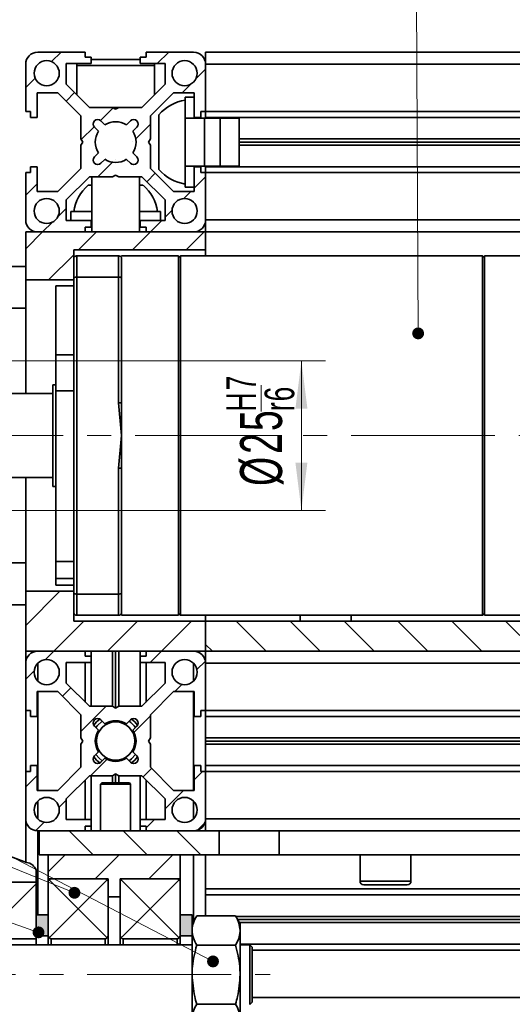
# Model space of a CAD drawing. Header units: millimetres. Extents: x -594 to 594, y -420 to 420.
# Tile 57 of 64: x 170 to 211, y 238 to 320. Entities that reach past the tile are written whole.
import ezdxf

# ---------------------------------------------------------------- set-up
doc = ezdxf.new("R2010")
doc.units = ezdxf.units.MM
doc.linetypes.add('点画线', pattern=[18, 12, -2, 2, -2])
doc.layers.get('0').update_dxf_attribs({"lineweight": 35})
for name, color, linetype, lineweight in [('中心线层', 1, '点画线', 18), ('几何体', 7, 'Continuous', 35), ('尺寸线层', 3, 'Continuous', 18), ('粗实线层', 7, 'Continuous', 35), ('细实线层', 7, 'Continuous', 18)]:
    doc.layers.add(name, color=color, linetype=linetype, lineweight=lineweight)
doc.styles.add('标准', font='txt', dxfattribs={"width": 0.667})
doc.dimstyles.new('GB_尺寸', dxfattribs={"dimtxt": 3.5, "dimasz": 4, "dimexe": 2, "dimexo": 0, "dimtad": 1, "dimdsep": 46, "dimtxsty": '标准', "dimblk": '_CAXARROW', "dimcen": 0, "dimdle": 6, "dimazin": 2, "dimtfac": 0.707107, "dimtdec": 3, "dimtmove": 2, "dimatfit": 3, "dimfxl": 0, "dimfrac": 2, "dimtolj": 1, "dimtzin": 0, "dimarcsym": 0})
pattern_1 = [(135, (0, 0), (-2.245064, -2.245064), [])]

# ---------------------------------------------------------------- blocks, each defined once
blk = doc.blocks.new('*X9')
at = {"layer": '尺寸线层', "color": 0}
blk.add_line((190.277, 287.292), (190.277, 289.483), dxfattribs=at)
at = {"layer": '尺寸线层', "color": 0, "char_height": 3.5, "attachment_point": 1, "rotation": 90, "line_spacing_factor": 1.15057, "style": '标准'}
for s, insert, width in [('\\T1.1;{\\H0.707107x;H7}', (187.39, 287.292), 8.76588), ('\\T1.1;{\\H0.707107x;r6}', (190.57, 287.328), 8.76588), ('\\T1.1;%%C25', (188.527, 281.078), 33.62011)]:
    blk.add_mtext(s, dxfattribs=dict(at, insert=insert, width=width))
blk = doc.blocks.new('*X8')
at = {"layer": '尺寸线层', "linetype": 'Continuous'}
for points in [[(193.643, 291.531), (194.143, 287.531), (193.143, 287.531)], [(193.643, 279.031), (194.143, 283.031), (193.143, 283.031)]]:
    blk.add_hatch(color=0, dxfattribs=at).paths.add_polyline_path(points, flags=0)
at = {"layer": '尺寸线层', "color": 0, "linetype": 'Continuous'}
for p, q in [((156.904, 291.531), (195.643, 291.531)), ((193.643, 291.531), (193.643, 279.031)), ((156.904, 279.031), (195.643, 279.031))]:
    blk.add_line(p, q, dxfattribs=at)
at = {"layer": '尺寸线层', "color": 0}
blk.add_blockref('*X9', (0, 0), dxfattribs=at)
blk = doc.blocks.new('_CAXARROW')
blk.add_hatch(color=0).paths.add_polyline_path([(0, 0), (-1, 0.125), (-1, -0.125)], flags=0)
blk = doc.blocks.new('*X62')
at = {"layer": '细实线层', "lineweight": 18}
h = blk.add_hatch(color=0, dxfattribs=at)
edge = h.paths.add_edge_path(flags=0)
edge.add_arc((0, 0), 0.5, 0, 360)
at = {"layer": '细实线层', "color": 0}
for p, q in [((0, 0), (25.747, 70.267)), ((25.747, 70.267), (35.747, 70.267))]:
    blk.add_line(p, q, dxfattribs=at)
at = {"layer": '细实线层', "color": 0, "lineweight": 18, "insert": (30.747, 71.767), "char_height": 5, "width": 17, "attachment_point": 8, "line_spacing_factor": 1.15057, "style": '标准'}
blk.add_mtext('\\T1.1;34', dxfattribs=at)
blk = doc.blocks.new('*X66')
at = {"layer": '细实线层', "lineweight": 18}
h = blk.add_hatch(color=0, dxfattribs=at)
edge = h.paths.add_edge_path(flags=0)
edge.add_arc((0, 0), 0.5, 0, 360)
at = {"layer": '细实线层', "color": 0}
blk.add_line((0, 0), (-0.414, 84.095), dxfattribs=at)
blk = doc.blocks.new('*X84')
at = {"layer": '细实线层', "lineweight": 18}
h = blk.add_hatch(color=0, dxfattribs=at)
edge = h.paths.add_edge_path(flags=0)
edge.add_arc((0, 0), 0.5, 0, 360)
at = {"layer": '细实线层', "color": 0}
for p, q in [((-82.941, 29.246), (-92.941, 29.246)), ((0, 0), (-82.941, 29.246))]:
    blk.add_line(p, q, dxfattribs=at)
at = {"layer": '细实线层', "color": 0, "lineweight": 18, "insert": (-87.941, 30.746), "char_height": 5, "width": 17, "attachment_point": 8, "line_spacing_factor": 1.15057, "style": '标准'}
blk.add_mtext('\\T1.1;54', dxfattribs=at)
blk = doc.blocks.new('*X85')
at = {"layer": '细实线层', "lineweight": 18}
h = blk.add_hatch(color=0, dxfattribs=at)
edge = h.paths.add_edge_path(flags=0)
edge.add_arc((0, 0), 0.5, 0, 360)
at = {"layer": '细实线层', "color": 0}
for p, q in [((-87.407, 35.309), (-97.407, 35.309)), ((0, 0), (-87.407, 35.309))]:
    blk.add_line(p, q, dxfattribs=at)
at = {"layer": '细实线层', "color": 0, "lineweight": 18, "insert": (-92.407, 36.809), "char_height": 5, "width": 17, "attachment_point": 8, "line_spacing_factor": 1.15057, "style": '标准'}
blk.add_mtext('\\T1.1;55', dxfattribs=at)
blk = doc.blocks.new('*X86')
at = {"layer": '细实线层', "lineweight": 18}
h = blk.add_hatch(color=0, dxfattribs=at)
edge = h.paths.add_edge_path(flags=0)
edge.add_arc((0, 0), 0.5, 0, 360)
at = {"layer": '细实线层', "color": 0}
for p, q in [((-98.961, 51.449), (-108.961, 51.449)), ((0, 0), (-98.961, 51.449))]:
    blk.add_line(p, q, dxfattribs=at)
at = {"layer": '细实线层', "color": 0, "lineweight": 18, "insert": (-103.961, 52.949), "char_height": 5, "width": 17, "attachment_point": 8, "line_spacing_factor": 1.15057, "style": '标准'}
blk.add_mtext('\\T1.1;56', dxfattribs=at)

msp = doc.modelspace()

# ---------------------------------------------------------------- hatches: boundary and pattern name
at = {"linetype": 'Continuous', "lineweight": 18}
h = msp.add_hatch(dxfattribs=at)
h.set_pattern_fill('ANSI31', color=256, style=0, pattern_type=0)
edge = h.paths.add_edge_path(flags=0)
edge.add_line((184.704, 313.906), (184.704, 311.831))
edge.add_line((184.704, 311.831), (185.254, 311.831))
edge.add_line((185.254, 311.831), (185.254, 312.331))
edge.add_line((185.254, 312.331), (185.654, 312.331))
edge.add_line((185.654, 312.331), (185.654, 316.281))
edge.add_arc((184.654, 316.281), 1, 360, 450)
edge.add_line((184.654, 317.281), (180.704, 317.281))
edge.add_line((180.704, 317.281), (180.704, 316.881))
edge.add_line((180.704, 316.881), (180.204, 316.881))
edge.add_line((180.204, 316.881), (180.204, 316.331))
edge.add_line((180.204, 316.331), (182.279, 316.331))
edge.add_line((182.279, 316.331), (182.279, 314.613))
edge.add_line((182.279, 314.613), (180.347, 312.681))
edge.add_line((180.347, 312.681), (178.414, 312.681))
edge.add_line((178.414, 312.681), (178.154, 312.531))
edge.add_line((178.154, 312.531), (177.894, 312.681))
edge.add_line((177.894, 312.681), (175.961, 312.681))
edge.add_line((175.961, 312.681), (174.029, 314.613))
edge.add_line((174.029, 314.613), (174.029, 316.331))
edge.add_line((174.029, 316.331), (176.104, 316.331))
edge.add_line((176.104, 316.331), (176.104, 316.881))
edge.add_line((176.104, 316.881), (175.604, 316.881))
edge.add_line((175.604, 316.881), (175.604, 317.281))
edge.add_line((175.604, 317.281), (171.654, 317.281))
edge.add_arc((171.654, 316.281), 1, 90, 180)
edge.add_line((170.654, 316.281), (170.654, 312.331))
edge.add_line((170.654, 312.331), (171.054, 312.331))
edge.add_line((171.054, 312.331), (171.054, 311.831))
edge.add_line((171.054, 311.831), (171.604, 311.831))
edge.add_line((171.604, 311.831), (171.604, 313.906))
edge.add_line((171.604, 313.906), (173.322, 313.906))
edge.add_line((173.322, 313.906), (175.254, 311.974))
edge.add_line((175.254, 311.974), (175.254, 310.041))
edge.add_line((175.254, 310.041), (175.404, 309.781))
edge.add_line((175.404, 309.781), (175.254, 309.521))
edge.add_line((175.254, 309.521), (175.254, 307.588))
edge.add_line((175.254, 307.588), (173.322, 305.656))
edge.add_line((173.322, 305.656), (171.604, 305.656))
edge.add_line((171.604, 305.656), (171.604, 307.731))
edge.add_line((171.604, 307.731), (171.054, 307.731))
edge.add_line((171.054, 307.731), (171.054, 307.231))
edge.add_line((171.054, 307.231), (170.654, 307.231))
edge.add_line((170.654, 307.231), (170.654, 303.281))
edge.add_arc((171.654, 303.281), 1, 180, 270)
edge.add_line((171.654, 302.281), (175.604, 302.281))
edge.add_line((175.604, 302.281), (175.604, 302.681))
edge.add_line((175.604, 302.681), (176.104, 302.681))
edge.add_line((176.104, 302.681), (176.104, 303.231))
edge.add_line((176.104, 303.231), (174.029, 303.231))
edge.add_line((174.029, 303.231), (174.029, 304.949))
edge.add_line((174.029, 304.949), (175.961, 306.881))
edge.add_line((175.961, 306.881), (177.894, 306.881))
edge.add_line((177.894, 306.881), (178.154, 307.031))
edge.add_line((178.154, 307.031), (178.414, 306.881))
edge.add_line((178.414, 306.881), (180.347, 306.881))
edge.add_line((180.347, 306.881), (182.279, 304.949))
edge.add_line((182.279, 304.949), (182.279, 303.231))
edge.add_line((182.279, 303.231), (180.204, 303.231))
edge.add_line((180.204, 303.231), (180.204, 302.681))
edge.add_line((180.204, 302.681), (180.704, 302.681))
edge.add_line((180.704, 302.681), (180.704, 302.281))
edge.add_line((180.704, 302.281), (184.654, 302.281))
edge.add_arc((184.654, 303.281), 1, 270, 360)
edge.add_line((185.654, 303.281), (185.654, 307.231))
edge.add_line((185.654, 307.231), (185.254, 307.231))
edge.add_line((185.254, 307.231), (185.254, 307.731))
edge.add_line((185.254, 307.731), (184.704, 307.731))
edge.add_line((184.704, 307.731), (184.704, 305.656))
edge.add_line((184.704, 305.656), (182.986, 305.656))
edge.add_line((182.986, 305.656), (181.054, 307.588))
edge.add_line((181.054, 307.588), (181.054, 309.521))
edge.add_line((181.054, 309.521), (180.904, 309.781))
edge.add_line((180.904, 309.781), (181.054, 310.041))
edge.add_line((181.054, 310.041), (181.054, 311.974))
edge.add_line((181.054, 311.974), (182.986, 313.906))
edge.add_line((182.986, 313.906), (184.704, 313.906))
edge = h.paths.add_edge_path(flags=0)
edge.add_arc((183.904, 304.031), 1.05, 0, 360)
edge = h.paths.add_edge_path(flags=0)
edge.add_arc((183.904, 315.531), 1.05, 0, 360)
edge = h.paths.add_edge_path(flags=0)
edge.add_line((179.592, 308.874), (179.922, 308.544))
edge.add_arc((179.657, 308.278), 0.375, -135, 45, ccw=False)
edge.add_line((179.392, 308.013), (179.062, 308.343))
edge.add_arc((178.154, 309.781), 1.7, 237.74359, 302.25641, ccw=False)
edge.add_line((177.247, 308.343), (176.917, 308.013))
edge.add_arc((176.652, 308.278), 0.375, 135, 315, ccw=False)
edge.add_line((176.387, 308.544), (176.717, 308.874))
edge.add_arc((178.154, 309.781), 1.7, 147.74359, 212.25641, ccw=False)
edge.add_line((176.717, 310.688), (176.387, 311.018))
edge.add_arc((176.652, 311.284), 0.375, 45, 225, ccw=False)
edge.add_line((176.917, 311.549), (177.247, 311.219))
edge.add_arc((178.154, 309.781), 1.7, 57.74359, 122.25641, ccw=False)
edge.add_line((179.062, 311.219), (179.392, 311.549))
edge.add_arc((179.657, 311.284), 0.375, -45, 135, ccw=False)
edge.add_line((179.922, 311.018), (179.592, 310.688))
edge.add_arc((178.154, 309.781), 1.7, -32.25641, 32.25641, ccw=False)
edge = h.paths.add_edge_path(flags=0)
edge.add_arc((172.404, 315.531), 1.05, 0, 360)
edge = h.paths.add_edge_path(flags=0)
edge.add_arc((172.404, 304.031), 1.05, 0, 360)
h = msp.add_hatch(dxfattribs=at)
h.set_pattern_fill('ANSI31', color=256, style=0, pattern_type=0)
h.paths.add_polyline_path([(185.654, 300.781), (185.654, 302.281), (170.654, 302.281), (170.654, 298.281), (174.654, 298.281), (174.654, 300.781)], flags=0)
h = msp.add_hatch(dxfattribs=at)
h.set_pattern_fill('ANSI31', color=256, style=0, pattern_type=0)
h.paths.add_polyline_path([(170.654, 267.281), (185.654, 267.281), (185.654, 269.781), (174.654, 269.781), (174.654, 272.281), (170.654, 272.281)], flags=0)
h = msp.add_hatch(dxfattribs=at)
h.set_pattern_fill('ANSI31', color=256, style=0, pattern_type=0)
h.set_pattern_definition(pattern_1)
edge = h.paths.add_edge_path(flags=0)
edge.add_line((224.144, 269.781), (185.654, 269.781))
edge.add_line((185.654, 269.781), (185.654, 267.281))
edge.add_line((185.654, 267.281), (223.888, 267.281))
edge.add_spline(control_points=[(223.888, 267.281), (223.985, 268.11), (224.07, 268.943), (224.144, 269.781)], knot_values=[0, 0, 0, 0, 2.513171, 2.513171, 2.513171, 2.513171], weights=[1, 1, 1, 1], degree=3, periodic=0)
h = msp.add_hatch(dxfattribs=at)
h.set_pattern_fill('ANSI31', color=256, style=0, pattern_type=0)
edge = h.paths.add_edge_path(flags=0)
edge.add_line((185.654, 262.331), (185.654, 266.281))
edge.add_arc((184.654, 266.281), 1, 360, 450)
edge.add_line((184.654, 267.281), (180.704, 267.281))
edge.add_line((180.704, 267.281), (180.704, 266.881))
edge.add_line((180.704, 266.881), (180.204, 266.881))
edge.add_line((180.204, 266.881), (180.204, 266.331))
edge.add_line((180.204, 266.331), (182.279, 266.331))
edge.add_line((182.279, 266.331), (182.279, 264.613))
edge.add_line((182.279, 264.613), (180.347, 262.681))
edge.add_line((180.347, 262.681), (178.414, 262.681))
edge.add_line((178.414, 262.681), (178.154, 262.531))
edge.add_line((178.154, 262.531), (177.894, 262.681))
edge.add_line((177.894, 262.681), (175.961, 262.681))
edge.add_line((175.961, 262.681), (174.029, 264.613))
edge.add_line((174.029, 264.613), (174.029, 266.331))
edge.add_line((174.029, 266.331), (176.104, 266.331))
edge.add_line((176.104, 266.331), (176.104, 266.881))
edge.add_line((176.104, 266.881), (175.604, 266.881))
edge.add_line((175.604, 266.881), (175.604, 267.281))
edge.add_line((175.604, 267.281), (171.654, 267.281))
edge.add_arc((171.654, 266.281), 1, 90, 180)
edge.add_line((170.654, 266.281), (170.654, 262.331))
edge.add_line((170.654, 262.331), (171.054, 262.331))
edge.add_line((171.054, 262.331), (171.054, 261.831))
edge.add_line((171.054, 261.831), (171.604, 261.831))
edge.add_line((171.604, 261.831), (171.604, 263.906))
edge.add_line((171.604, 263.906), (173.322, 263.906))
edge.add_line((173.322, 263.906), (175.254, 261.974))
edge.add_line((175.254, 261.974), (175.254, 260.041))
edge.add_line((175.254, 260.041), (175.404, 259.781))
edge.add_line((175.404, 259.781), (175.254, 259.521))
edge.add_line((175.254, 259.521), (175.254, 257.588))
edge.add_line((175.254, 257.588), (173.322, 255.656))
edge.add_line((173.322, 255.656), (171.604, 255.656))
edge.add_line((171.604, 255.656), (171.604, 257.731))
edge.add_line((171.604, 257.731), (171.054, 257.731))
edge.add_line((171.054, 257.731), (171.054, 257.231))
edge.add_line((171.054, 257.231), (170.654, 257.231))
edge.add_line((170.654, 257.231), (170.654, 253.281))
edge.add_arc((171.654, 253.281), 1, 180, 270)
edge.add_line((171.654, 252.281), (175.604, 252.281))
edge.add_line((175.604, 252.281), (175.604, 252.681))
edge.add_line((175.604, 252.681), (176.104, 252.681))
edge.add_line((176.104, 252.681), (176.104, 253.231))
edge.add_line((176.104, 253.231), (174.029, 253.231))
edge.add_line((174.029, 253.231), (174.029, 254.949))
edge.add_line((174.029, 254.949), (175.961, 256.881))
edge.add_line((175.961, 256.881), (177.894, 256.881))
edge.add_line((177.894, 256.881), (178.154, 257.031))
edge.add_line((178.154, 257.031), (178.414, 256.881))
edge.add_line((178.414, 256.881), (180.347, 256.881))
edge.add_line((180.347, 256.881), (182.279, 254.949))
edge.add_line((182.279, 254.949), (182.279, 253.231))
edge.add_line((182.279, 253.231), (180.204, 253.231))
edge.add_line((180.204, 253.231), (180.204, 252.681))
edge.add_line((180.204, 252.681), (180.704, 252.681))
edge.add_line((180.704, 252.681), (180.704, 252.281))
edge.add_line((180.704, 252.281), (184.654, 252.281))
edge.add_arc((184.654, 253.281), 1, 270, 360)
edge.add_line((185.654, 253.281), (185.654, 257.231))
edge.add_line((185.654, 257.231), (185.254, 257.231))
edge.add_line((185.254, 257.231), (185.254, 257.731))
edge.add_line((185.254, 257.731), (184.704, 257.731))
edge.add_line((184.704, 257.731), (184.704, 255.656))
edge.add_line((184.704, 255.656), (182.986, 255.656))
edge.add_line((182.986, 255.656), (181.054, 257.588))
edge.add_line((181.054, 257.588), (181.054, 259.521))
edge.add_line((181.054, 259.521), (180.904, 259.781))
edge.add_line((180.904, 259.781), (181.054, 260.041))
edge.add_line((181.054, 260.041), (181.054, 261.974))
edge.add_line((181.054, 261.974), (182.986, 263.906))
edge.add_line((182.986, 263.906), (184.704, 263.906))
edge.add_line((184.704, 263.906), (184.704, 261.831))
edge.add_line((184.704, 261.831), (185.254, 261.831))
edge.add_line((185.254, 261.831), (185.254, 262.331))
edge.add_line((185.254, 262.331), (185.654, 262.331))
edge = h.paths.add_edge_path(flags=0)
edge.add_arc((183.904, 254.031), 1.05, 0, 360)
edge = h.paths.add_edge_path(flags=0)
edge.add_arc((183.904, 265.531), 1.05, 0, 360)
edge = h.paths.add_edge_path(flags=0)
edge.add_arc((172.404, 265.531), 1.05, 0, 360)
edge = h.paths.add_edge_path(flags=0)
edge.add_arc((172.404, 254.031), 1.05, 0, 360)
edge = h.paths.add_edge_path(flags=0)
edge.add_line((179.922, 261.018), (179.592, 260.688))
edge.add_arc((178.154, 259.781), 1.7, -32.25641, 32.25641, ccw=False)
edge.add_line((179.592, 258.874), (179.922, 258.544))
edge.add_arc((179.657, 258.278), 0.375, -135, 45, ccw=False)
edge.add_line((179.392, 258.013), (179.062, 258.343))
edge.add_arc((178.154, 259.781), 1.7, 237.74359, 302.25641, ccw=False)
edge.add_line((177.247, 258.343), (176.917, 258.013))
edge.add_arc((176.652, 258.278), 0.375, 135, 315, ccw=False)
edge.add_line((176.387, 258.544), (176.717, 258.874))
edge.add_arc((178.154, 259.781), 1.7, 147.74359, 212.25641, ccw=False)
edge.add_line((176.717, 260.688), (176.387, 261.018))
edge.add_arc((176.652, 261.284), 0.375, 45, 225, ccw=False)
edge.add_line((176.917, 261.549), (177.247, 261.219))
edge.add_arc((178.154, 259.781), 1.7, 57.74359, 122.25641, ccw=False)
edge.add_line((179.062, 261.219), (179.392, 261.549))
edge.add_arc((179.657, 261.284), 0.375, -45, 135, ccw=False)
h = msp.add_hatch(dxfattribs=at)
h.set_pattern_fill('ANSI31', color=256, style=0, pattern_type=0)
h.set_pattern_definition(pattern_1)
h.paths.add_polyline_path([(171.779, 250.281), (186.779, 250.281), (186.779, 252.281), (171.779, 252.281)], flags=0)
h = msp.add_hatch(dxfattribs=at)
h.set_pattern_fill('ANSI31', color=256, style=0, pattern_type=0)
h.paths.add_polyline_path([(172.529, 250.281), (172.529, 248.281), (177.529, 248.281), (177.529, 246.781), (178.529, 246.781), (178.529, 248.281), (183.529, 248.281), (183.529, 250.281)], flags=0)
h = msp.add_hatch(dxfattribs=at)
h.set_pattern_fill('ANSI31', color=256, style=0, pattern_type=0)
h.paths.add_polyline_path([(171.529, 243.281), (171.529, 248.005), (164.529, 248.005), (164.529, 243.281)], flags=0)
at = {"layer": '几何体', "lineweight": 35}
h = msp.add_hatch(color=256, dxfattribs=at)
h.paths.add_polyline_path([(171.529, 243.531), (171.529, 245.281), (171.654, 245.281), (172.529, 245.281), (172.529, 245.231), (172.529, 243.531)], flags=0)
h.paths.add_polyline_path([(171.529, 235.281), (171.529, 237.031), (172.529, 237.031), (172.529, 235.331), (172.529, 235.281), (171.654, 235.281)], flags=0)
h.paths.add_polyline_path([(183.529, 235.331), (183.529, 237.031), (184.529, 237.031), (184.529, 236.6), (184.529, 236.031), (184.529, 235.281), (183.529, 235.281)], flags=0)
h.paths.add_polyline_path([(183.529, 243.531), (183.529, 245.231), (183.529, 245.281), (184.529, 245.281), (184.529, 244.531), (184.529, 243.962), (184.529, 243.531)], flags=0)

# ---------------------------------------------------------------- linework, layer by layer
at = {"layer": '中心线层'}
for p, q in [((443.783, 285.281), (136.69, 285.281)), ((157.792, 240.281), (191.049, 240.281))]:
    msp.add_line(p, q, dxfattribs=at)
at = {"layer": '几何体'}
for p, q in [((171.654, 317.281), (175.604, 317.281)), ((175.604, 317.281), (175.604, 316.881)), ((180.704, 316.881), (180.704, 317.281)), ((180.704, 317.281), (184.654, 317.281)), ((215.914, 317.281), (185.654, 317.281)), ((185.654, 317.281), (185.654, 316.281)), ((175.604, 316.881), (176.104, 316.881)), ((176.104, 316.881), (176.104, 316.331)), ((176.104, 316.681), (180.204, 316.681)), ((180.204, 316.331), (180.204, 316.881)), ((180.204, 316.881), (180.704, 316.881)), ((170.654, 312.331), (170.654, 316.281)), ((176.104, 316.331), (174.029, 316.331)), ((174.029, 316.331), (174.029, 314.613)), ((174.904, 316.331), (174.904, 316.181)), ((174.904, 316.181), (174.904, 313.738)), ((181.404, 316.181), (174.904, 316.181)), ((182.279, 316.331), (180.204, 316.331)), ((181.404, 316.181), (181.404, 316.331)), ((181.404, 313.738), (181.404, 316.181)), ((182.279, 314.613), (182.279, 316.331)), ((185.654, 316.281), (185.654, 312.331)), ((185.654, 316.281), (216.378, 316.281)), ((174.029, 314.613), (175.961, 312.681)), ((180.347, 312.681), (182.279, 314.613)), ((171.604, 313.906), (171.604, 311.831)), ((173.322, 313.906), (171.604, 313.906)), ((175.254, 311.974), (173.322, 313.906)), ((182.986, 313.906), (181.054, 311.974)), ((184.704, 313.906), (182.986, 313.906)), ((183.954, 313.531), (184.704, 313.531)), ((183.954, 311.781), (183.954, 313.531)), ((184.704, 311.831), (184.704, 313.906)), ((175.961, 312.681), (177.894, 312.681)), ((177.894, 312.681), (178.154, 312.531)), ((178.414, 312.681), (177.894, 312.681)), ((178.154, 312.531), (178.414, 312.681)), ((178.414, 312.681), (180.347, 312.681)), ((171.054, 312.331), (170.654, 312.331)), ((171.054, 311.831), (171.054, 312.331)), ((171.604, 311.831), (171.054, 311.831)), ((175.254, 310.041), (175.254, 311.974)), ((176.917, 311.549), (177.247, 311.219)), ((179.062, 311.219), (179.392, 311.549)), ((181.054, 311.974), (181.054, 310.041)), ((181.754, 312.061), (181.754, 307.488)), ((183.954, 307.781), (183.954, 311.781)), ((185.567, 311.781), (183.954, 311.781)), ((185.254, 311.831), (184.704, 311.831)), ((184.704, 311.781), (184.704, 311.831)), ((185.204, 311.781), (184.996, 311.831)), ((185.654, 312.331), (185.254, 312.331)), ((185.254, 312.331), (185.254, 311.831)), ((185.567, 307.781), (185.567, 311.781)), ((186.872, 311.781), (185.567, 311.781)), ((218.052, 312.331), (185.654, 312.331)), ((185.654, 311.831), (185.654, 312.331)), ((185.654, 311.831), (218.252, 311.831)), ((185.654, 311.831), (185.654, 311.781)), ((186.872, 307.781), (186.872, 311.781)), ((186.872, 311.781), (188.456, 311.781)), ((188.456, 307.781), (188.456, 311.781)), ((176.717, 310.688), (176.387, 311.018)), ((179.922, 311.018), (179.592, 310.688)), ((175.404, 309.781), (175.254, 310.041)), ((181.054, 310.041), (180.904, 309.781)), ((218.925, 310.041), (188.456, 310.041)), ((175.254, 309.521), (175.404, 309.781)), ((175.254, 307.588), (175.254, 309.521)), ((180.904, 309.781), (181.054, 309.521)), ((181.054, 309.521), (181.054, 307.588)), ((219.019, 309.781), (188.456, 309.781)), ((188.456, 309.521), (219.112, 309.521)), ((176.387, 308.544), (176.717, 308.874)), ((177.247, 308.343), (176.917, 308.013)), ((179.392, 308.013), (179.062, 308.343)), ((179.592, 308.874), (179.922, 308.544)), ((171.054, 307.231), (171.054, 307.731)), ((171.054, 307.731), (171.604, 307.731)), ((171.604, 307.731), (171.604, 305.656)), ((173.322, 305.656), (175.254, 307.588)), ((181.054, 307.588), (182.986, 305.656)), ((183.954, 307.781), (185.567, 307.781)), ((183.954, 306.031), (183.954, 307.781)), ((184.704, 307.731), (184.704, 307.781)), ((184.704, 307.731), (185.254, 307.731)), ((184.704, 305.656), (184.704, 307.731)), ((184.996, 307.731), (185.204, 307.781)), ((185.254, 307.731), (185.254, 307.231)), ((185.567, 307.781), (186.872, 307.781)), ((185.654, 307.781), (185.654, 307.731)), ((219.727, 307.731), (185.654, 307.731)), ((185.654, 307.231), (185.654, 307.731)), ((186.872, 307.781), (188.456, 307.781)), ((170.654, 307.231), (171.054, 307.231)), ((170.654, 303.281), (170.654, 307.231)), ((175.961, 306.881), (174.029, 304.949)), ((177.894, 306.881), (175.961, 306.881)), ((176.154, 306.881), (176.154, 302.281)), ((178.154, 307.031), (177.894, 306.881)), ((178.414, 306.881), (178.154, 307.031)), ((180.347, 306.881), (178.414, 306.881)), ((180.154, 302.281), (180.154, 306.881)), ((182.279, 304.949), (180.347, 306.881)), ((185.254, 307.231), (185.654, 307.231)), ((185.654, 307.231), (185.654, 303.281)), ((185.654, 307.231), (219.887, 307.231)), ((183.954, 306.031), (184.704, 306.031)), ((171.604, 305.656), (173.322, 305.656)), ((182.986, 305.656), (184.704, 305.656)), ((174.029, 304.949), (174.029, 303.231)), ((182.279, 303.231), (182.279, 304.949)), ((174.404, 303.981), (176.154, 303.981)), ((174.404, 303.981), (174.404, 303.231)), ((180.154, 303.981), (181.904, 303.981)), ((181.904, 303.981), (181.904, 303.231)), ((174.029, 303.231), (176.104, 303.231)), ((176.104, 302.681), (175.604, 302.681)), ((175.604, 302.681), (175.604, 302.281)), ((176.104, 303.231), (176.104, 302.681)), ((176.104, 303.231), (176.154, 303.231)), ((176.104, 302.939), (176.154, 302.731)), ((180.154, 303.231), (180.204, 303.231)), ((180.154, 302.731), (180.204, 302.939)), ((180.204, 302.681), (180.204, 303.231)), ((180.204, 303.231), (182.279, 303.231)), ((180.704, 302.681), (180.204, 302.681)), ((180.704, 302.281), (180.704, 302.681)), ((185.654, 303.281), (185.654, 302.281)), ((221.077, 303.281), (185.654, 303.281)), ((170.654, 302.281), (170.654, 298.281)), ((170.654, 302.281), (185.654, 302.281)), ((175.604, 302.281), (171.654, 302.281)), ((176.154, 302.368), (176.154, 302.281)), ((180.154, 302.281), (180.154, 302.368)), ((184.654, 302.281), (180.704, 302.281)), ((185.654, 300.781), (185.654, 302.281)), ((185.654, 302.281), (221.347, 302.281)), ((174.654, 300.118), (174.654, 300.781)), ((174.654, 300.781), (185.654, 300.781)), ((174.654, 298.415), (174.654, 300.031)), ((174.904, 300.281), (174.904, 298.51)), ((178.404, 300.281), (174.904, 300.281)), ((178.404, 300.281), (178.404, 298.51)), ((183.404, 300.281), (178.654, 300.281)), ((178.654, 300.281), (178.654, 300.22)), ((178.654, 298.415), (178.654, 300.031)), ((183.554, 300.281), (183.404, 300.131)), ((183.404, 300.281), (183.404, 270.281)), ((208.754, 300.281), (183.554, 300.281)), ((183.554, 300.281), (183.554, 270.281)), ((185.654, 300.781), (185.654, 300.281)), ((208.904, 300.131), (208.754, 300.281)), ((208.754, 300.224), (208.754, 300.281)), ((208.754, 270.281), (208.754, 300.224)), ((212.323, 300.281), (208.904, 300.281)), ((208.904, 270.281), (208.904, 300.281)), ((170.654, 299.405), (168.904, 299.405)), ((174.654, 298.415), (174.654, 272.147)), ((174.904, 298.51), (178.404, 298.51)), ((174.904, 272.052), (174.904, 298.51)), ((178.404, 298.51), (178.404, 288.008)), ((178.654, 288.008), (178.654, 298.415)), ((170.654, 288.781), (170.654, 298.281)), ((174.654, 298.281), (170.654, 298.281)), ((174.654, 297.781), (173.154, 297.781)), ((173.154, 297.781), (173.154, 292.026)), ((168.904, 295.905), (170.654, 295.905)), ((173.154, 289.007), (173.154, 292.026)), ((173.154, 292.026), (174.654, 292.026)), ((173.154, 289.531), (172.904, 289.531)), ((172.904, 289.531), (172.904, 281.031)), ((172.904, 288.781), (157.654, 288.781)), ((174.654, 289.007), (173.154, 289.007)), ((173.154, 274.757), (173.154, 289.007)), ((178.404, 288.008), (178.654, 288.008)), ((178.404, 288.008), (178.654, 285.281)), ((178.654, 288.008), (178.654, 285.281)), ((178.654, 285.281), (178.404, 282.554)), ((178.654, 285.281), (178.654, 282.554)), ((178.404, 282.554), (178.404, 272.052)), ((178.404, 282.554), (178.654, 282.554)), ((178.654, 272.147), (178.654, 282.554)), ((157.654, 281.781), (172.904, 281.781)), ((170.654, 272.281), (170.654, 281.781)), ((172.904, 281.031), (173.154, 281.031)), ((170.654, 274.657), (168.904, 274.657)), ((173.154, 274.757), (174.654, 274.757)), ((173.154, 273.349), (173.154, 274.757)), ((174.654, 273.349), (173.154, 273.349)), ((173.154, 272.781), (173.154, 273.349)), ((170.654, 272.281), (174.654, 272.281)), ((170.654, 272.281), (170.654, 267.281)), ((173.154, 272.781), (174.654, 272.781)), ((174.654, 270.531), (174.654, 272.147)), ((178.654, 270.531), (178.654, 272.147)), ((174.904, 272.052), (174.904, 270.281)), ((178.404, 272.052), (174.904, 272.052)), ((178.404, 272.052), (178.404, 270.281)), ((168.904, 271.157), (170.654, 271.157)), ((174.654, 269.781), (174.654, 270.443)), ((178.654, 270.517), (178.654, 270.281)), ((183.404, 270.431), (183.554, 270.281)), ((208.754, 270.281), (208.904, 270.431)), ((174.654, 269.781), (185.654, 269.781)), ((174.904, 270.281), (178.404, 270.281)), ((178.654, 270.281), (183.404, 270.281)), ((183.554, 270.281), (208.754, 270.281)), ((185.654, 270.281), (185.654, 269.781)), ((185.654, 267.281), (185.654, 269.781)), ((185.654, 267.281), (185.654, 269.781)), ((224.144, 269.781), (185.654, 269.781)), ((193.529, 270.281), (193.529, 269.781)), ((197.779, 269.781), (197.779, 270.281)), ((208.904, 270.281), (212.323, 270.281)), ((170.654, 267.281), (185.654, 267.281)), ((170.654, 267.281), (170.654, 266.281)), ((171.654, 267.281), (175.604, 267.281)), ((175.604, 267.281), (175.604, 266.881)), ((176.104, 266.881), (176.104, 267.281)), ((177.894, 267.281), (177.894, 262.681)), ((178.154, 267.281), (178.154, 262.531)), ((178.414, 262.681), (178.414, 267.281)), ((180.204, 267.281), (180.204, 266.881)), ((180.704, 266.881), (180.704, 267.281)), ((180.704, 267.281), (184.654, 267.281)), ((223.888, 267.281), (185.654, 267.281)), ((185.654, 267.281), (185.654, 266.281)), ((176.104, 266.331), (174.029, 266.331)), ((174.029, 266.331), (174.029, 264.613)), ((175.604, 266.881), (176.104, 266.881)), ((175.604, 266.331), (175.604, 263.038)), ((176.104, 266.881), (176.104, 266.331)), ((176.104, 262.681), (176.104, 266.331)), ((180.204, 266.331), (180.204, 266.881)), ((180.204, 266.881), (180.704, 266.881)), ((182.279, 266.331), (180.204, 266.331)), ((180.204, 266.331), (180.204, 262.681)), ((180.704, 263.038), (180.704, 266.331)), ((182.279, 264.613), (182.279, 266.331)), ((170.654, 262.331), (170.654, 266.281)), ((171.654, 264.796), (171.654, 266.266)), ((184.654, 266.266), (184.654, 264.796)), ((185.654, 266.281), (185.654, 262.331)), ((185.654, 266.281), (223.755, 266.281)), ((171.604, 263.906), (171.604, 261.831)), ((173.322, 263.906), (171.604, 263.906)), ((171.654, 255.656), (171.654, 263.906)), ((175.254, 261.974), (173.322, 263.906)), ((174.029, 264.613), (175.961, 262.681)), ((180.347, 262.681), (182.279, 264.613)), ((182.986, 263.906), (181.054, 261.974)), ((184.704, 263.906), (182.986, 263.906)), ((184.654, 263.906), (184.654, 255.656)), ((184.704, 261.831), (184.704, 263.906)), ((171.054, 262.331), (170.654, 262.331)), ((170.654, 262.331), (170.654, 257.231)), ((171.054, 261.831), (171.054, 262.331)), ((175.961, 262.681), (177.894, 262.681)), ((177.894, 262.681), (178.154, 262.531)), ((178.154, 262.531), (178.414, 262.681)), ((178.414, 262.681), (180.347, 262.681)), ((185.654, 262.331), (185.254, 262.331)), ((185.254, 262.331), (185.254, 261.831)), ((223.109, 262.331), (185.654, 262.331)), ((185.654, 262.331), (185.654, 261.831)), ((171.604, 261.831), (171.054, 261.831)), ((175.254, 260.041), (175.254, 261.974)), ((176.917, 261.549), (177.247, 261.219)), ((179.062, 261.219), (179.392, 261.549)), ((181.054, 261.974), (181.054, 260.041)), ((185.254, 261.831), (184.704, 261.831)), ((223.025, 261.831), (185.654, 261.831)), ((185.654, 261.831), (185.654, 260.041)), ((176.717, 260.688), (176.387, 261.018)), ((179.922, 261.018), (179.592, 260.688)), ((175.404, 259.781), (175.254, 260.041)), ((175.254, 259.521), (175.404, 259.781)), ((181.054, 260.041), (180.904, 259.781)), ((180.904, 259.781), (181.054, 259.521)), ((222.722, 260.041), (185.654, 260.041)), ((185.654, 260.041), (185.654, 259.781)), ((222.658, 259.781), (185.654, 259.781)), ((185.654, 259.781), (185.654, 259.521)), ((175.254, 257.588), (175.254, 259.521)), ((181.054, 259.521), (181.054, 257.588)), ((185.654, 259.521), (222.593, 259.521)), ((185.654, 259.521), (185.654, 257.731)), ((176.387, 258.544), (176.717, 258.874)), ((177.247, 258.343), (176.917, 258.013)), ((179.392, 258.013), (179.062, 258.343)), ((179.592, 258.874), (179.922, 258.544)), ((171.054, 257.231), (171.054, 257.731)), ((171.054, 257.731), (171.604, 257.731)), ((171.604, 257.731), (171.604, 255.656)), ((173.322, 255.656), (175.254, 257.588)), ((181.054, 257.588), (182.986, 255.656)), ((184.704, 255.656), (184.704, 257.731)), ((184.704, 257.731), (185.254, 257.731)), ((185.254, 257.731), (185.254, 257.231)), ((222.151, 257.731), (185.654, 257.731)), ((185.654, 257.731), (185.654, 257.231)), ((170.654, 253.281), (170.654, 257.231)), ((170.654, 257.231), (171.054, 257.231)), ((175.961, 256.881), (174.029, 254.949)), ((175.604, 256.524), (175.604, 253.231)), ((177.894, 256.881), (175.961, 256.881)), ((176.104, 253.231), (176.104, 256.881)), ((178.154, 257.031), (177.894, 256.881)), ((177.894, 256.881), (177.894, 256.281)), ((178.414, 256.881), (178.154, 257.031)), ((178.154, 257.031), (178.154, 256.281)), ((180.347, 256.881), (178.414, 256.881)), ((178.414, 256.281), (178.414, 256.881)), ((180.204, 256.881), (180.204, 253.231)), ((182.279, 254.949), (180.347, 256.881)), ((180.704, 253.231), (180.704, 256.524)), ((185.254, 257.231), (185.654, 257.231)), ((185.654, 257.231), (185.654, 253.281)), ((185.654, 257.231), (222.027, 257.231)), ((171.604, 255.656), (173.322, 255.656)), ((177.004, 256.281), (176.904, 256.181)), ((176.904, 256.181), (176.904, 252.281)), ((177.715, 256.181), (176.904, 256.181)), ((177.004, 256.281), (177.75, 256.281)), ((179.404, 256.181), (177.715, 256.181)), ((177.75, 256.281), (179.304, 256.281)), ((179.404, 256.181), (179.304, 256.281)), ((179.404, 252.281), (179.404, 256.181)), ((182.986, 255.656), (184.704, 255.656)), ((154.462, 255.63), (170.722, 249.653)), ((174.029, 254.949), (174.029, 253.231)), ((182.279, 253.231), (182.279, 254.949)), ((171.654, 253.296), (171.654, 254.766)), ((184.654, 254.766), (184.654, 253.296)), ((170.654, 253.281), (170.654, 249.677)), ((174.029, 253.231), (176.104, 253.231)), ((176.104, 253.231), (176.104, 252.681)), ((180.204, 252.681), (180.204, 253.231)), ((180.204, 253.231), (182.279, 253.231)), ((185.654, 253.281), (185.654, 252.281)), ((220.958, 253.281), (185.654, 253.281)), ((176.104, 252.681), (175.604, 252.681)), ((175.604, 252.681), (175.604, 252.281)), ((176.104, 252.281), (176.104, 252.681)), ((180.704, 252.681), (180.204, 252.681)), ((180.204, 252.681), (180.204, 252.281)), ((180.704, 252.281), (180.704, 252.681)), ((175.604, 252.281), (171.654, 252.281)), ((171.654, 245.281), (171.654, 252.281)), ((171.779, 250.281), (171.779, 252.281)), ((186.779, 252.281), (171.779, 252.281)), ((184.654, 252.281), (180.704, 252.281)), ((186.779, 252.281), (186.779, 250.281)), ((186.779, 252.281), (191.779, 252.281)), ((191.779, 252.281), (191.779, 250.281)), ((220.624, 252.281), (191.779, 252.281)), ((186.779, 250.281), (171.779, 250.281)), ((172.529, 250.281), (172.529, 248.281)), ((172.529, 250.281), (183.529, 250.281)), ((183.529, 250.281), (183.529, 248.281)), ((184.654, 250.281), (184.654, 244.747)), ((185.654, 245.188), (185.654, 250.281)), ((191.779, 250.281), (186.779, 250.281)), ((219.955, 250.281), (191.779, 250.281)), ((198.529, 250.281), (198.529, 248.093)), ((202.779, 248.093), (202.779, 250.281)), ((171.529, 248.005), (171.529, 249.002)), ((172.529, 248.281), (177.529, 248.281)), ((172.529, 248.031), (172.529, 248.281)), ((172.779, 248.281), (177.279, 248.281)), ((177.529, 248.281), (177.529, 246.781)), ((183.529, 248.281), (178.529, 248.281)), ((178.529, 246.781), (178.529, 248.281)), ((178.779, 248.281), (183.279, 248.281)), ((183.529, 248.031), (183.529, 248.281)), ((164.529, 248.005), (171.529, 248.005)), ((171.529, 243.281), (171.529, 248.005)), ((172.529, 246.331), (172.529, 248.031)), ((177.529, 246.331), (177.529, 248.031)), ((178.529, 246.331), (178.529, 248.031)), ((183.529, 246.331), (183.529, 248.031)), ((218.855, 247.431), (185.654, 247.431)), ((198.529, 248.093), (199.907, 248.093)), ((200.017, 247.781), (198.842, 247.781)), ((199.907, 248.093), (202.779, 248.093)), ((202.467, 247.781), (200.017, 247.781)), ((178.529, 246.781), (177.529, 246.781)), ((185.654, 246.931), (218.638, 246.931)), ((172.529, 245.281), (172.529, 246.331)), ((177.529, 245.231), (177.529, 246.331)), ((178.529, 245.231), (178.529, 246.331)), ((183.529, 245.281), (183.529, 246.331)), ((172.529, 245.281), (171.529, 245.281)), ((171.529, 243.531), (171.529, 245.281)), ((172.529, 243.531), (172.529, 245.281)), ((172.529, 243.531), (172.529, 245.231)), ((177.529, 243.531), (177.529, 245.231)), ((178.529, 243.531), (178.529, 245.231)), ((184.529, 245.281), (183.529, 245.281)), ((183.529, 243.531), (183.529, 245.281)), ((183.529, 243.531), (183.529, 245.231)), ((184.529, 244.531), (184.529, 245.281)), ((184.909, 245.188), (184.529, 244.531)), ((188.15, 245.188), (184.909, 245.188)), ((188.529, 244.531), (188.15, 245.188)), ((217.861, 245.141), (188.177, 245.141)), ((184.529, 244.531), (184.529, 243.962)), ((217.748, 244.881), (188.327, 244.881)), ((188.477, 244.621), (217.636, 244.621)), ((188.529, 244.531), (188.529, 243.962)), ((172.529, 243.531), (171.529, 243.531)), ((172.529, 242.781), (172.529, 243.531)), ((172.529, 242.781), (172.529, 243.531)), ((177.529, 243.531), (177.529, 242.781)), ((178.529, 242.781), (178.529, 243.531)), ((184.529, 243.531), (183.529, 243.531)), ((183.529, 242.781), (183.529, 243.531)), ((183.529, 243.531), (183.529, 242.781)), ((184.529, 243.962), (184.529, 240.281)), ((188.529, 243.962), (188.529, 240.281)), ((164.529, 243.281), (171.529, 243.281)), ((184.529, 242.781), (164.529, 242.781)), ((171.529, 243.281), (171.529, 242.781)), ((172.779, 243.281), (177.279, 243.281)), ((172.779, 243.281), (172.779, 242.781)), ((177.279, 242.781), (177.279, 243.281)), ((178.779, 243.281), (183.279, 243.281)), ((178.779, 243.281), (178.779, 242.781)), ((183.279, 242.781), (183.279, 243.281)), ((188.15, 242.735), (184.909, 242.735)), ((216.736, 242.831), (188.529, 242.831)), ((189.329, 242.781), (188.529, 242.781)), ((189.529, 242.581), (189.329, 242.781)), ((189.329, 237.781), (189.329, 242.781)), ((189.529, 242.581), (189.529, 237.981)), ((189.529, 242.331), (216.46, 242.331)), ((184.529, 240.281), (184.529, 236.6)), ((188.529, 240.281), (188.529, 236.6)), ((214.163, 238.381), (189.529, 238.381)), ((188.15, 237.827), (184.909, 237.827)), ((189.329, 237.781), (189.529, 237.981))]:
    msp.add_line(p, q, dxfattribs=at)
for points in [[(174.927, 316.331), (174.914, 316.278), (174.904, 316.181)], [(181.404, 316.181), (181.395, 316.278), (181.381, 316.331)], [(176.5, 260.905), (176.615, 261.058), (177.03, 261.435)], [(177.03, 258.127), (176.766, 258.341), (176.5, 258.657)], [(179.809, 258.657), (179.486, 258.289), (179.278, 258.127)]]:
    msp.add_lwpolyline(points, dxfattribs=at)
for centre, radius in [((172.404, 315.531), 1.05), ((183.904, 315.531), 1.05), ((172.404, 304.031), 1.05), ((183.904, 304.031), 1.05), ((172.404, 265.531), 1.05), ((183.904, 265.531), 1.05), ((178.154, 259.781), 1.6), ((172.404, 254.031), 1.05), ((183.904, 254.031), 1.05)]:
    msp.add_circle(centre, radius, dxfattribs=at)
for centre, radius, start, end in [((171.654, 316.281), 1, 90, 180), ((184.654, 316.281), 1, 0, 90), ((184.457, 309.781), 3.536, 98.15496, 139.8281), ((176.652, 311.284), 0.375, 45, 225), ((179.657, 311.284), 0.375, 315, 135), ((178.154, 309.781), 1.7, 57.74359, 122.25641), ((178.154, 309.781), 1.7, 147.74359, 212.25641), ((178.154, 309.781), 1.7, 327.74359, 32.25641), ((176.652, 308.278), 0.375, 135, 315), ((178.154, 309.781), 1.7, 237.74359, 302.25641), ((179.657, 308.278), 0.375, 225, 45), ((184.457, 309.781), 3.536, 220.16083, 261.83259), ((178.154, 303.478), 3.536, 130.16083, 171.83259), ((178.154, 303.478), 3.536, 8.15496, 49.8281), ((171.654, 303.281), 1, 180, 270), ((184.654, 303.281), 1, 270, 0), ((171.654, 266.281), 1, 90, 180), ((184.654, 266.281), 1, 0, 90), ((176.652, 261.284), 0.375, 45, 225), ((178.154, 259.781), 2.25, 125.7257, 144.2743), ((178.154, 259.781), 1.7, 57.74359, 122.25641), ((178.154, 259.781), 2, 34.19308, 55.80692), ((179.657, 261.284), 0.375, 315, 135), ((178.154, 259.781), 2.25, 35.7257, 54.2743), ((178.154, 259.781), 1.7, 147.74359, 212.25641), ((178.154, 259.781), 1.7, 327.74359, 32.25641), ((176.652, 258.278), 0.375, 135, 315), ((178.154, 259.781), 2.25, 215.7257, 234.2743), ((178.154, 259.781), 1.7, 237.74359, 302.25641), ((179.657, 258.278), 0.375, 225, 45), ((178.154, 259.781), 2.25, 305.7257, 324.2743), ((171.654, 253.281), 1, 180, 270), ((184.654, 253.281), 1, 270, 360), ((170.578, 248.648), 1.015, 20.38968, 81.86958), ((172.779, 248.031), 0.25, 90, 180), ((177.279, 248.031), 0.25, 0, 90), ((178.779, 248.031), 0.25, 90, 180), ((183.279, 248.031), 0.25, 360, 90), ((198.842, 248.093), 0.312, 180, 270), ((202.467, 248.093), 0.312, 270, 360), ((172.779, 243.531), 0.25, 180, 270), ((177.279, 243.531), 0.25, 270, 0), ((178.779, 243.531), 0.25, 180, 270), ((183.279, 243.531), 0.25, 270, 0)]:
    msp.add_arc(centre, radius, start, end, dxfattribs=at)
for points, knots in [([(176.154, 306.181), (176.134, 306.181), (175.961, 306.181), (175.917, 306.181), (175.861, 306.181), (175.875, 306.181), (175.875, 306.181)], [0, 0, 0, 0, 0.0289276, 0.2398489, 0.3059465, 0.3076904, 0.3076904, 0.3076904, 0.3076904]), ([(180.434, 306.181), (180.42, 306.181), (180.4, 306.181), (180.21, 306.181), (180.154, 306.181)], [0, 0, 0, 0, 0.1988372, 0.28, 0.28, 0.28, 0.28]), ([(174.904, 300.281), (174.888, 300.28), (174.856, 300.278), (174.808, 300.263), (174.763, 300.239), (174.715, 300.199), (174.68, 300.148), (174.658, 300.088), (174.656, 300.051), (174.654, 300.031)], [0, 0, 0, 0, 0.0467491, 0.0951149, 0.1453278, 0.1975938, 0.2800927, 0.3335769, 0.3951488, 0.3951488, 0.3951488, 0.3951488]), ([(178.654, 300.031), (178.653, 300.051), (178.65, 300.088), (178.628, 300.148), (178.593, 300.199), (178.546, 300.239), (178.501, 300.263), (178.453, 300.278), (178.42, 300.28), (178.404, 300.281)], [0, 0, 0, 0, 0.0615822, 0.1150698, 0.1975551, 0.2498271, 0.300042, 0.3484057, 0.3951487, 0.3951487, 0.3951487, 0.3951487]), ([(174.904, 298.51), (174.888, 298.509), (174.856, 298.509), (174.808, 298.503), (174.763, 298.494), (174.715, 298.479), (174.68, 298.459), (174.658, 298.436), (174.656, 298.422), (174.654, 298.415)], [0, 0, 0, 0, 0.0338617, 0.0688976, 0.1052745, 0.1431416, 0.2028959, 0.2416436, 0.2862552, 0.2862552, 0.2862552, 0.2862552]), ([(178.404, 298.51), (178.42, 298.509), (178.453, 298.509), (178.501, 298.503), (178.546, 298.494), (178.593, 298.479), (178.628, 298.459), (178.65, 298.436), (178.653, 298.422), (178.654, 298.415)], [0, 0, 0, 0, 0.0338662, 0.0689035, 0.1052789, 0.1431417, 0.2029058, 0.2416511, 0.2862552, 0.2862552, 0.2862552, 0.2862552]), ([(174.654, 272.147), (174.656, 272.14), (174.658, 272.126), (174.68, 272.103), (174.715, 272.083), (174.763, 272.068), (174.808, 272.059), (174.856, 272.053), (174.888, 272.053), (174.904, 272.052)], [0, 0, 0, 0, 0.0446042, 0.0833494, 0.1431135, 0.1809763, 0.2173517, 0.252389, 0.2862552, 0.2862552, 0.2862552, 0.2862552]), ([(178.404, 272.052), (178.42, 272.053), (178.453, 272.053), (178.501, 272.059), (178.546, 272.068), (178.593, 272.083), (178.628, 272.103), (178.65, 272.126), (178.653, 272.14), (178.654, 272.147)], [0, 0, 0, 0, 0.0338627, 0.0688996, 0.1052776, 0.1431461, 0.2028985, 0.241645, 0.2862552, 0.2862552, 0.2862552, 0.2862552]), ([(174.904, 270.281), (174.888, 270.282), (174.856, 270.284), (174.808, 270.299), (174.763, 270.323), (174.715, 270.362), (174.68, 270.414), (174.658, 270.474), (174.656, 270.511), (174.654, 270.531)], [0, 0, 0, 0, 0.0467443, 0.0951095, 0.145326, 0.1975998, 0.2800825, 0.3335684, 0.3951487, 0.3951487, 0.3951487, 0.3951487]), ([(178.404, 270.281), (178.42, 270.282), (178.453, 270.284), (178.501, 270.299), (178.546, 270.323), (178.593, 270.362), (178.628, 270.414), (178.65, 270.474), (178.653, 270.511), (178.654, 270.531)], [0, 0, 0, 0, 0.0467505, 0.0951177, 0.1453322, 0.1976, 0.2800963, 0.3335788, 0.3951487, 0.3951487, 0.3951487, 0.3951487]), ([(184.529, 243.962), (184.53, 243.991), (184.533, 244.211), (184.616, 244.626), (184.811, 245), (184.909, 245.188)], [0, 0, 0, 0, 0.091012, 0.68924, 1.298533, 1.298533, 1.298533, 1.298533]), ([(188.15, 245.188), (188.256, 244.989), (188.47, 244.587), (188.509, 244.171), (188.529, 243.962)], [0, 0, 0, 0, 0.642679, 1.297141, 1.297141, 1.297141, 1.297141]), ([(184.909, 242.735), (184.803, 242.934), (184.589, 243.336), (184.549, 243.752), (184.529, 243.962)], [0, 0, 0, 0, 0.642679, 1.297141, 1.297141, 1.297141, 1.297141]), ([(188.529, 243.962), (188.529, 243.932), (188.525, 243.712), (188.443, 243.297), (188.248, 242.923), (188.15, 242.735)], [0, 0, 0, 0, 0.091012, 0.68924, 1.298533, 1.298533, 1.298533, 1.298533]), ([(184.529, 240.281), (184.535, 240.504), (184.556, 241.335), (184.76, 242.143), (184.909, 242.735)], [0, 0, 0, 0, 0.668859, 2.489857, 2.489857, 2.489857, 2.489857]), ([(188.15, 242.735), (188.299, 242.143), (188.503, 241.335), (188.524, 240.504), (188.529, 240.281)], [0, 0, 0, 0, 1.820997, 2.489857, 2.489857, 2.489857, 2.489857]), ([(184.909, 237.827), (184.852, 238.033), (184.629, 238.833), (184.572, 239.664), (184.529, 240.281)], [0, 0, 0, 0, 0.640951, 2.488633, 2.488633, 2.488633, 2.488633]), ([(188.529, 240.281), (188.487, 239.664), (188.429, 238.833), (188.207, 238.033), (188.15, 237.827)], [0, 0, 0, 0, 1.847682, 2.488633, 2.488633, 2.488633, 2.488633]), ([(184.529, 236.6), (184.53, 236.629), (184.533, 236.85), (184.616, 237.265), (184.811, 237.639), (184.909, 237.827)], [0, 0, 0, 0, 0.091012, 0.68924, 1.298533, 1.298533, 1.298533, 1.298533]), ([(188.15, 237.827), (188.256, 237.628), (188.47, 237.226), (188.509, 236.81), (188.529, 236.6)], [0, 0, 0, 0, 0.642679, 1.297141, 1.297141, 1.297141, 1.297141])]:
    msp.add_open_spline(points, degree=3, knots=knots, dxfattribs=at)
at = {"layer": '粗实线层'}
for p, q in [((172.603, 243.354), (177.456, 248.208)), ((177.456, 243.354), (172.603, 248.208)), ((183.456, 243.354), (178.603, 248.208)), ((178.603, 243.354), (183.456, 248.208))]:
    msp.add_line(p, q, dxfattribs=at)

# ---------------------------------------------------------------- block references
at = {"layer": '细实线层'}
for name, p in [('*X62', (145.672, 307.641)), ('*X66', (203.376, 293.813)), ('*X86', (186.272, 241.383)), ('*X85', (174.718, 247.112)), ('*X84', (171.723, 243.81))]:
    msp.add_blockref(name, p, dxfattribs=at)

# ---------------------------------------------------------------- dimensions: what is measured, and where the dimension line sits
at = {"layer": '尺寸线层'}
dim = msp.add_linear_dim(base=(193.643, 279.031), p1=(156.904, 291.531), p2=(156.904, 279.031), angle=90, text='\\A1;%%C25\\H0.707107x;\\SH7/r6;\\H1.41421x;', dimstyle='GB_尺寸', override={"dimscale": 1, "dimsah": 1, "dimtfac": 1, "dimtfill": 1, "dimtzin": 0}, dxfattribs=at)
dim.commit()
dim.dimension.update_dxf_attribs({"geometry": '*X8', "text_midpoint": (190.277, 285.281)})

doc.saveas('drawing.dxf')
